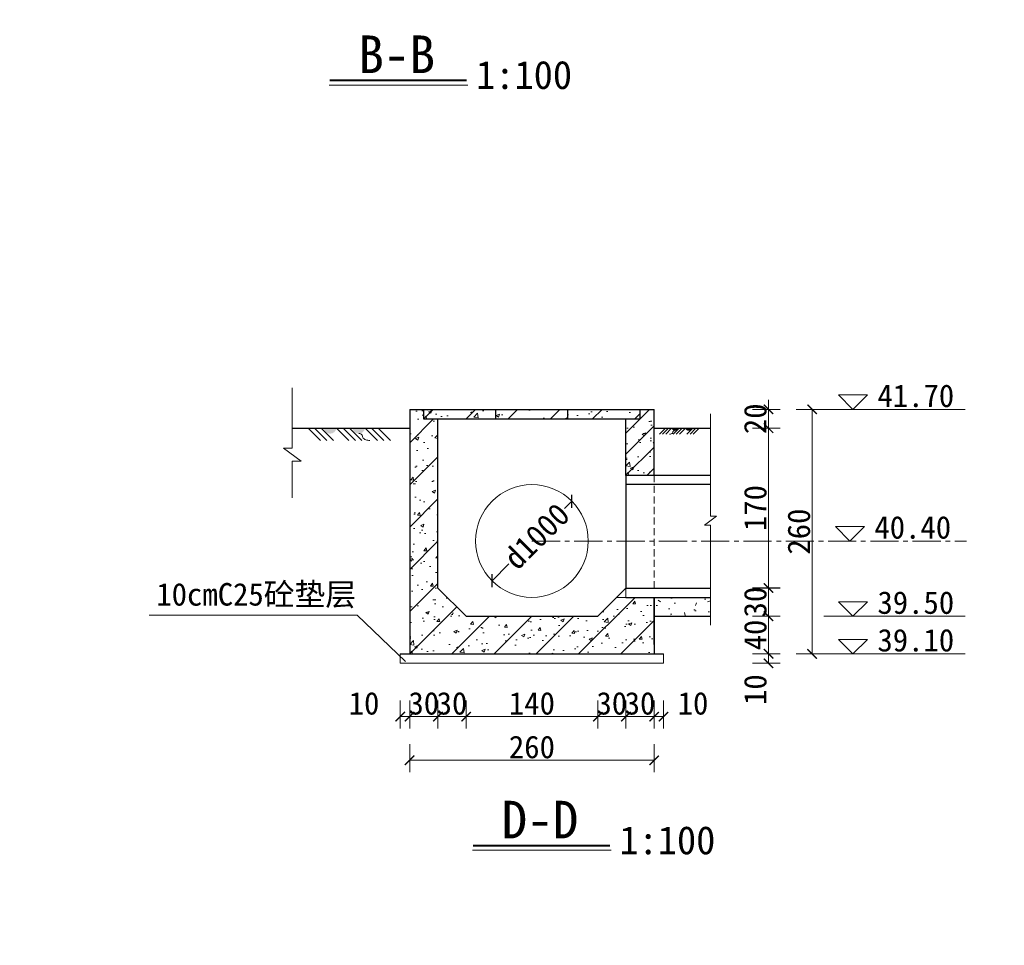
# Model space of a CAD drawing. Extents: x -13074 to 1448651, y 3648755 to 8081248.
# Tile 91 of 173: x 560355 to 560460, y 3858591 to 3858690. Entities that reach past the tile are written whole.
import ezdxf

# ---------------------------------------------------------------- set-up
doc = ezdxf.new("R2010")
doc.units = 0
doc.header["$PDMODE"] = 32
doc.header["$PDSIZE"] = 0.2
doc.linetypes.add('CENTER2', pattern=[1.125, 0.75, -0.125, 0.125, -0.125])
doc.linetypes.add('HIDDEN2', pattern=[0.1875, 0.125, -0.0625])
doc.layers.get('0').update_dxf_attribs({"linetype": 'CONTINUOUS'})
doc.layers.get('Defpoints').update_dxf_attribs({"linetype": 'CONTINUOUS'})
for name, color, linetype, lineweight in [('0.09标注线', 3, 'CONTINUOUS', 9), ('0.13填充', 8, 'CONTINUOUS', 9), ('0.15虚线', 1, 'HIDDEN2', 15), ('0.30粗线', 7, 'CONTINUOUS', 30), ('文字', 7, 'CONTINUOUS', 15), ('新建路', 7, 'CONTINUOUS', 40), ('细实线', 3, 'CONTINUOUS', 20)]:
    doc.layers.add(name, color=color, linetype=linetype, lineweight=lineweight)
doc.layers.add('PUB_DIM', color=3, linetype='CONTINUOUS')
doc.styles.add('-仿宋_GB2312', font='FangSong_GB2312.ttf')
doc.styles.add('TSSD_Dimension', font='tssdeng.shx', dxfattribs={"width": 0.7, "bigfont": '1hztxt.shx'})
doc.dimstyles.new('TSSD_100_100', dxfattribs={"dimtxt": 300, "dimasz": 100, "dimexe": 100, "dimexo": 250, "dimgap": 100, "dimtad": 1, "dimdec": 0, "dimzin": 0, "dimdsep": 46, "dimtxsty": 'TSSD_Dimension', "dimblk": 'ARCHTICK', "dimcen": 0, "dimdle": 100, "dimclrt": 7, "dimadec": 0, "dimazin": 0, "dimtfac": 1, "dimtdec": 0, "dimtix": 1, "dimtmove": 2, "dimatfit": 3, "dimfxl": 1, "dimtolj": 1, "dimtzin": 0, "dimarcsym": 0})
doc.dimstyles.new('zzzz STANDARD', dxfattribs={"dimtxt": 2.3, "dimasz": 1, "dimexe": 1.25, "dimexo": 1.5, "dimgap": 0.2, "dimtad": 1, "dimdec": 0, "dimlfac": 10, "dimzin": 0, "dimdsep": 46, "dimtxsty": '-仿宋_GB2312', "dimblk": 'ARCHTICK', "dimcen": 0.09, "dimadec": 0, "dimazin": 0, "dimtfac": 1, "dimtdec": 0, "dimtix": 1, "dimtmove": 2, "dimatfit": 3, "dimfxl": 1.7, "dimfxlon": 1, "dimtolj": 1, "dimtzin": 0, "dimlwd": 9, "dimlwe": 9, "dimarcsym": 0})

# ---------------------------------------------------------------- blocks, each defined once
blk = doc.blocks.new('_ARCHTICK')
at = {"color": 0, "linetype": 'ByBlock', "const_width": 0.15}
blk.add_lwpolyline([(-0.5, -0.5), (0.5, 0.5)], dxfattribs=at)
blk = doc.blocks.new('*D2225')
at = {"layer": 'Defpoints', "color": 0, "linetype": 'Continuous', "lineweight": 13}
for p in [(560395.5026608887, 3858622.093667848), (560396.5026608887, 3858622.093667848), (560396.5026608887, 3858615.412064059)]:
    blk.add_point(p, dxfattribs=at)
at = {"layer": '新建路', "color": 0, "linetype": 'Continuous', "lineweight": 9}
for p, q in [((560395.5026608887, 3858617.112064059), (560395.5026608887, 3858614.162064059)), ((560396.5026608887, 3858617.112064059), (560396.5026608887, 3858614.162064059)), ((560395.5026608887, 3858615.412064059), (560396.5026608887, 3858615.412064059))]:
    blk.add_line(p, q, dxfattribs=at)
at = {"layer": '新建路', "color": 0, "linetype": 'Continuous', "lineweight": 9, "rotation": 180}
blk.add_blockref('_ARCHTICK', (560395.5026608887, 3858615.412064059), dxfattribs=at)
at = {"layer": '新建路', "color": 0, "linetype": 'Continuous', "lineweight": 9}
blk.add_blockref('_ARCHTICK', (560396.5026608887, 3858615.412064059), dxfattribs=at)
at = {"layer": '新建路', "color": 0, "linetype": 'Continuous', "lineweight": 13, "insert": (560391.648159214, 3858616.812064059), "char_height": 2.4, "attachment_point": 5, "style": '-仿宋_GB2312'}
blk.add_mtext('\\A1;10', dxfattribs=at)
blk = doc.blocks.new('*D2226')
at = {"layer": 'Defpoints', "color": 0, "linetype": 'Continuous', "lineweight": 13}
for p in [(560399.5026608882, 3858629.093667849), (560396.5026608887, 3858622.093667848), (560399.5026608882, 3858615.412064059)]:
    blk.add_point(p, dxfattribs=at)
at = {"layer": '新建路', "color": 0, "linetype": 'Continuous', "lineweight": 9}
for p, q in [((560396.5026608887, 3858617.112064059), (560396.5026608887, 3858614.162064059)), ((560399.5026608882, 3858617.112064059), (560399.5026608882, 3858614.162064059)), ((560396.5026608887, 3858615.412064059), (560395.5026608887, 3858615.412064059)), ((560396.5026608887, 3858615.412064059), (560399.5026608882, 3858615.412064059)), ((560399.5026608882, 3858615.412064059), (560400.5026608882, 3858615.412064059))]:
    blk.add_line(p, q, dxfattribs=at)
blk.add_blockref('_ARCHTICK', (560396.5026608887, 3858615.412064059), dxfattribs=at)
at = {"layer": '新建路', "color": 0, "linetype": 'Continuous', "lineweight": 9, "rotation": 180}
blk.add_blockref('_ARCHTICK', (560399.5026608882, 3858615.412064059), dxfattribs=at)
at = {"layer": '新建路', "color": 0, "linetype": 'Continuous', "lineweight": 13, "insert": (560398.0026608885, 3858616.812064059), "char_height": 2.4, "attachment_point": 5, "style": '-仿宋_GB2312'}
blk.add_mtext('\\A1;30', dxfattribs=at)
blk = doc.blocks.new('*D2227')
at = {"layer": 'Defpoints', "color": 0, "linetype": 'Continuous', "lineweight": 13}
for p in [(560399.5026608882, 3858629.093667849), (560402.5026608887, 3858626.093667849), (560402.5026608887, 3858615.412064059)]:
    blk.add_point(p, dxfattribs=at)
at = {"layer": '新建路', "color": 0, "linetype": 'Continuous', "lineweight": 9}
for p, q in [((560399.5026608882, 3858617.112064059), (560399.5026608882, 3858614.162064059)), ((560402.5026608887, 3858617.112064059), (560402.5026608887, 3858614.162064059)), ((560399.5026608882, 3858615.412064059), (560398.5026608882, 3858615.412064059)), ((560399.5026608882, 3858615.412064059), (560402.5026608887, 3858615.412064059)), ((560402.5026608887, 3858615.412064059), (560403.5026608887, 3858615.412064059))]:
    blk.add_line(p, q, dxfattribs=at)
blk.add_blockref('_ARCHTICK', (560399.5026608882, 3858615.412064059), dxfattribs=at)
at = {"layer": '新建路', "color": 0, "linetype": 'Continuous', "lineweight": 9, "rotation": 180}
blk.add_blockref('_ARCHTICK', (560402.5026608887, 3858615.412064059), dxfattribs=at)
at = {"layer": '新建路', "color": 0, "linetype": 'Continuous', "lineweight": 13, "insert": (560401.0026608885, 3858616.812064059), "char_height": 2.4, "attachment_point": 5, "style": '-仿宋_GB2312'}
blk.add_mtext('\\A1;30', dxfattribs=at)
blk = doc.blocks.new('*D2229')
at = {"layer": 'Defpoints', "color": 0, "linetype": 'Continuous', "lineweight": 13}
for p in [(560419.5026608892, 3858629.093667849), (560416.5026608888, 3858626.093667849), (560419.5026608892, 3858615.412064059)]:
    blk.add_point(p, dxfattribs=at)
at = {"layer": '新建路', "color": 0, "linetype": 'Continuous', "lineweight": 9}
for p, q in [((560416.5026608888, 3858617.112064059), (560416.5026608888, 3858614.162064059)), ((560419.5026608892, 3858617.112064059), (560419.5026608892, 3858614.162064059)), ((560416.5026608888, 3858615.412064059), (560415.5026608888, 3858615.412064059)), ((560416.5026608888, 3858615.412064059), (560419.5026608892, 3858615.412064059)), ((560419.5026608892, 3858615.412064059), (560420.5026608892, 3858615.412064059))]:
    blk.add_line(p, q, dxfattribs=at)
blk.add_blockref('_ARCHTICK', (560416.5026608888, 3858615.412064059), dxfattribs=at)
at = {"layer": '新建路', "color": 0, "linetype": 'Continuous', "lineweight": 9, "rotation": 180}
blk.add_blockref('_ARCHTICK', (560419.5026608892, 3858615.412064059), dxfattribs=at)
at = {"layer": '新建路', "color": 0, "linetype": 'Continuous', "lineweight": 13, "insert": (560418.002660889, 3858616.812064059), "char_height": 2.4, "attachment_point": 5, "style": '-仿宋_GB2312'}
blk.add_mtext('\\A1;30', dxfattribs=at)
blk = doc.blocks.new('*D2230')
at = {"layer": 'Defpoints', "color": 0, "linetype": 'Continuous', "lineweight": 13}
for p in [(560419.5026608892, 3858629.093667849), (560422.5026608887, 3858622.093667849), (560422.5026608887, 3858615.412064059)]:
    blk.add_point(p, dxfattribs=at)
at = {"layer": '新建路', "color": 0, "linetype": 'Continuous', "lineweight": 9}
for p, q in [((560419.5026608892, 3858617.112064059), (560419.5026608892, 3858614.162064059)), ((560422.5026608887, 3858617.112064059), (560422.5026608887, 3858614.162064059)), ((560419.5026608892, 3858615.412064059), (560418.5026608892, 3858615.412064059)), ((560419.5026608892, 3858615.412064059), (560422.5026608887, 3858615.412064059)), ((560422.5026608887, 3858615.412064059), (560423.5026608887, 3858615.412064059))]:
    blk.add_line(p, q, dxfattribs=at)
blk.add_blockref('_ARCHTICK', (560419.5026608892, 3858615.412064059), dxfattribs=at)
at = {"layer": '新建路', "color": 0, "linetype": 'Continuous', "lineweight": 9, "rotation": 180}
blk.add_blockref('_ARCHTICK', (560422.5026608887, 3858615.412064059), dxfattribs=at)
at = {"layer": '新建路', "color": 0, "linetype": 'Continuous', "lineweight": 13, "insert": (560421.002660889, 3858616.812064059), "char_height": 2.4, "attachment_point": 5, "style": '-仿宋_GB2312'}
blk.add_mtext('\\A1;30', dxfattribs=at)
blk = doc.blocks.new('*D2231')
at = {"layer": 'Defpoints', "color": 0, "linetype": 'Continuous', "lineweight": 13}
for p in [(560422.5026608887, 3858622.093667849), (560423.5026608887, 3858622.093667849), (560423.5026608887, 3858615.412064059)]:
    blk.add_point(p, dxfattribs=at)
at = {"layer": '新建路', "color": 0, "linetype": 'Continuous', "lineweight": 9}
for p, q in [((560422.5026608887, 3858617.112064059), (560422.5026608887, 3858614.162064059)), ((560423.5026608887, 3858617.112064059), (560423.5026608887, 3858614.162064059)), ((560422.5026608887, 3858615.412064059), (560423.5026608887, 3858615.412064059))]:
    blk.add_line(p, q, dxfattribs=at)
at = {"layer": '新建路', "color": 0, "linetype": 'Continuous', "lineweight": 9, "rotation": 180}
blk.add_blockref('_ARCHTICK', (560422.5026608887, 3858615.412064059), dxfattribs=at)
at = {"layer": '新建路', "color": 0, "linetype": 'Continuous', "lineweight": 9}
blk.add_blockref('_ARCHTICK', (560423.5026608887, 3858615.412064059), dxfattribs=at)
at = {"layer": '新建路', "color": 0, "linetype": 'Continuous', "lineweight": 13, "insert": (560426.6408014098, 3858616.812064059), "char_height": 2.4, "attachment_point": 5, "style": '-仿宋_GB2312'}
blk.add_mtext('\\A1;10', dxfattribs=at)
blk = doc.blocks.new('*D2233')
at = {"layer": 'Defpoints', "color": 0, "linetype": 'Continuous', "lineweight": 13}
for p in [(560423.5026608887, 3858622.093667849), (560434.6716343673, 3858622.093667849), (560423.5026608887, 3858621.093667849)]:
    blk.add_point(p, dxfattribs=at)
at = {"layer": '新建路', "color": 0, "linetype": 'Continuous', "lineweight": 9}
for p, q in [((560432.9716343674, 3858622.093667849), (560435.9216343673, 3858622.093667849)), ((560434.6716343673, 3858621.093667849), (560434.6716343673, 3858622.093667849)), ((560432.9716343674, 3858621.093667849), (560435.9216343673, 3858621.093667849))]:
    blk.add_line(p, q, dxfattribs=at)
for p, rotation in [((560434.6716343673, 3858622.093667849), 90), ((560434.6716343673, 3858621.093667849), 270)]:
    blk.add_blockref('_ARCHTICK', p, dxfattribs=dict(at, rotation=rotation))
at = {"layer": '新建路', "color": 0, "linetype": 'Continuous', "lineweight": 13, "insert": (560433.2716343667, 3858618.283318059), "char_height": 2.4, "attachment_point": 5, "rotation": 90, "style": '-仿宋_GB2312'}
blk.add_mtext('\\A1;10', dxfattribs=at)
blk = doc.blocks.new('*D2235')
at = {"layer": 'Defpoints', "color": 0, "linetype": 'Continuous', "lineweight": 13}
for p in [(560419.5026608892, 3858629.093667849), (560434.6716343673, 3858629.093667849), (560416.5026608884, 3858626.093667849)]:
    blk.add_point(p, dxfattribs=at)
at = {"layer": '新建路', "color": 0, "linetype": 'Continuous', "lineweight": 9}
for p, q in [((560432.9716343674, 3858629.093667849), (560435.9216343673, 3858629.093667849)), ((560434.6716343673, 3858629.093667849), (560434.6716343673, 3858630.093667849)), ((560434.6716343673, 3858626.093667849), (560434.6716343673, 3858629.093667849)), ((560432.9716343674, 3858626.093667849), (560435.9216343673, 3858626.093667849)), ((560434.6716343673, 3858626.093667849), (560434.6716343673, 3858625.093667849))]:
    blk.add_line(p, q, dxfattribs=at)
for p, rotation in [((560434.6716343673, 3858629.093667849), 270), ((560434.6716343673, 3858626.093667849), 90)]:
    blk.add_blockref('_ARCHTICK', p, dxfattribs=dict(at, rotation=rotation))
at = {"layer": '新建路', "color": 0, "linetype": 'Continuous', "lineweight": 13, "insert": (560433.2716343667, 3858627.593667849), "char_height": 2.4, "attachment_point": 5, "rotation": 90, "style": '-仿宋_GB2312'}
blk.add_mtext('\\A1;30', dxfattribs=at)
blk = doc.blocks.new('*D2237')
at = {"layer": 'Defpoints', "color": 0, "linetype": 'Continuous', "lineweight": 13}
for p in [(560422.5026608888, 3858648.093667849), (560434.6716343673, 3858648.093667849), (560419.5026608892, 3858646.09366689)]:
    blk.add_point(p, dxfattribs=at)
at = {"layer": '新建路', "color": 0, "linetype": 'Continuous', "lineweight": 9}
for p, q in [((560434.6716343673, 3858648.093667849), (560434.6716343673, 3858649.093667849)), ((560432.9716343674, 3858648.093667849), (560435.9216343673, 3858648.093667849)), ((560434.6716343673, 3858646.09366689), (560434.6716343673, 3858648.093667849)), ((560432.9716343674, 3858646.09366689), (560435.9216343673, 3858646.09366689)), ((560434.6716343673, 3858646.09366689), (560434.6716343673, 3858645.09366689))]:
    blk.add_line(p, q, dxfattribs=at)
for p, rotation in [((560434.6716343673, 3858648.093667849), 270), ((560434.6716343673, 3858646.09366689), 90)]:
    blk.add_blockref('_ARCHTICK', p, dxfattribs=dict(at, rotation=rotation))
at = {"layer": '新建路', "color": 0, "linetype": 'Continuous', "lineweight": 13, "insert": (560433.2716343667, 3858647.093667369), "char_height": 2.4, "attachment_point": 5, "rotation": 90, "style": '-仿宋_GB2312'}
blk.add_mtext('\\A1;20', dxfattribs=at)
blk = doc.blocks.new('*D2238')
at = {"layer": 'Defpoints', "color": 0, "linetype": 'Continuous', "lineweight": 13}
for p in [(560422.5026608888, 3858648.093667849), (560422.5026608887, 3858622.093667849), (560439.3099932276, 3858622.093667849)]:
    blk.add_point(p, dxfattribs=at)
at = {"layer": '新建路', "color": 0, "linetype": 'Continuous', "lineweight": 9}
for p, q in [((560437.6099932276, 3858648.093667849), (560440.5599932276, 3858648.093667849)), ((560439.3099932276, 3858648.093667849), (560439.3099932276, 3858622.093667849)), ((560437.6099932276, 3858622.093667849), (560440.5599932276, 3858622.093667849))]:
    blk.add_line(p, q, dxfattribs=at)
for p, rotation in [((560439.3099932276, 3858648.093667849), 90), ((560439.3099932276, 3858622.093667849), 270)]:
    blk.add_blockref('_ARCHTICK', p, dxfattribs=dict(at, rotation=rotation))
at = {"layer": '新建路', "color": 0, "linetype": 'Continuous', "lineweight": 13, "insert": (560437.909993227, 3858635.093667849), "char_height": 2.4, "attachment_point": 5, "rotation": 90, "style": '-仿宋_GB2312'}
blk.add_mtext('\\A1;260', dxfattribs=at)
blk = doc.blocks.new('*D2251')
at = {"layer": 'Defpoints', "color": 0, "linetype": 'Continuous', "lineweight": 13}
for p in [(560413.7448130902, 3858638.326137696), (560405.2605086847, 3858629.861198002)]:
    blk.add_point(p, dxfattribs=at)
at = {"layer": '新建路', "color": 0, "linetype": 'Continuous', "lineweight": 9}
for p, q in [((560413.7448130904, 3858638.326137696), (560412.9631696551, 3858637.546278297)), ((560405.2605086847, 3858629.861198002), (560407.0595479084, 3858631.656131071))]:
    blk.add_line(p, q, dxfattribs=at)
for p, rotation in [((560413.7448130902, 3858638.326137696), 44.93453892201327), ((560405.2605086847, 3858629.861198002), 224.9345389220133)]:
    blk.add_blockref('_ARCHTICK', p, dxfattribs=dict(at, rotation=rotation))
at = {"layer": '新建路', "color": 0, "linetype": 'Continuous', "lineweight": 13, "insert": (560410.0113587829, 3858634.601204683), "char_height": 2.4, "attachment_point": 5, "rotation": 44.93453892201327, "style": '-仿宋_GB2312'}
blk.add_mtext('\\A1;d1000', dxfattribs=at)
blk = doc.blocks.new('*D1656')
at = {"layer": 'Defpoints', "color": 0, "lineweight": 13}
for p in [(795705.9595204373, 267580.8669676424), (795535.205362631, 266220.4204991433), (795732.5029125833, 266163.840829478), (795133.8403867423, 265864.5095665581), (795133.8403867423, 265864.509566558)]:
    blk.add_point(p, dxfattribs=at)
at = {"layer": 'PUB_DIM', "color": 0, "lineweight": -2}
blk.add_arc((795133.8403867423, 265864.5095665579), 536.4386598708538, 26.5650511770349, 71.56505117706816, dxfattribs=at)
at = {"layer": 'PUB_DIM', "color": 0, "lineweight": -2, "xscale": 100, "yscale": 100, "zscale": 100}
for p, rotation in [((795303.4771857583, 266373.419963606), 161.5650511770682), ((795613.6457104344, 266104.4122284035), 296.5650511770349)]:
    blk.add_blockref('_ARCHTICK', p, dxfattribs=dict(at, rotation=rotation))
blk = doc.blocks.new('123')
at = {"layer": 'PUB_DIM', "color": 7}
dim = blk.add_angular_dim_2l(base=(795535.205362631, 266220.4204991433), line1=((795732.5029125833, 266163.840829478), (795133.8403867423, 265864.5095665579)), line2=((795133.8403867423, 265864.5095665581), (795705.9595204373, 267580.8669676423)), text=' ', dimstyle='TSSD_100_100', dxfattribs=at)
dim.commit()
dim.dimension.update_dxf_attribs({"geometry": '*D1656', "text_midpoint": (426562.1341325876, 722353.3214337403)})

msp = doc.modelspace()

# ---------------------------------------------------------------- hatches: boundary and pattern name
at = {"layer": '0.09标注线', "linetype": 'Continuous', "lineweight": 13}
h = msp.add_hatch(dxfattribs=at)
h.set_pattern_fill('混凝土2', color=256, scale=0.5, style=0)
h.set_pattern_definition([(50, (560396.5026608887, 3858622.093667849), (3.586300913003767, -0.3137606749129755), [0.375, -4.125]), (355, (560396.5026608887, 3858622.093667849), (-0.693756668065, 3.760960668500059), [0.3, -3.3]), (100.4514, (560396.8015192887, 3858622.067521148), (2.892546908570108, 3.447197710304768), [0.31870095, -3.50571056]), (46.18420000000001, (560396.5026608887, 3858623.093667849), (5.336205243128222, -0.8275950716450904), [0.5625, -6.1875]), (96.6356, (560396.9473446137, 3858623.024701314), (4.673313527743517, 4.870589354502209), [0.47805144, -5.258565]), (351.1842, (560396.5026608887, 3858623.093667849), (4.673309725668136, 4.870593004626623), [0.45, -4.95]), (21, (560397.0026608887, 3858622.843667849), (2.984535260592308, -2.013094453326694), [0.375, -4.125]), (326.0000000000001, (560397.0026608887, 3858622.843667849), (1.216576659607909, 3.625750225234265), [0.3, -3.3]), (71.4514, (560397.2513720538, 3858622.675909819), (4.20111314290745, 1.612652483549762), [0.31870095, -3.50571056]), (37.50000000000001, (560396.5026608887, 3858622.093667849), (0.06079927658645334, 1.664469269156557), [0, -3.26, 0, -3.35, 0, -3.3125]), (7.499999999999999, (560396.5026608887, 3858622.093667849), (1.315347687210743, 1.972058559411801), [0, -1.91, 0, -3.185, 0, -1.2625]), (327.5, (560395.3876608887, 3858622.093667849), (2.669112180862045, -0.112774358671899), [0, -1.25, 0, -3.9, 0, -5.175]), (317.5, (560394.8876608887, 3858622.093667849), (2.915930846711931, 0.5005249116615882), [0, -1.625, 0, -2.59, 0, -3.675])])
h.paths.add_polyline_path([(560422.502660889, 3858628.101201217), (560419.5026608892, 3858628.101201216), (560418.5101942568, 3858628.101201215), (560416.5026608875, 3858626.093667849), (560402.5026608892, 3858626.093667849), (560399.5026608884, 3858629.093667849), (560399.502660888, 3858647.093667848), (560398.0026608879, 3858647.093667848), (560398.0026608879, 3858648.093667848), (560396.5026608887, 3858648.093667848), (560396.5026608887, 3858622.093667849), (560422.5026608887, 3858622.093667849)])
h = msp.add_hatch(dxfattribs=at)
h.set_pattern_fill('ANSI31', color=256, style=0)
h.set_pattern_definition([(45, (560396.5026608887, 3858622.093667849), (-2.245064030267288, 2.245064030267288), [])])
h.paths.add_polyline_path([(560416.502660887, 3858626.093667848), (560402.502660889, 3858626.093667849), (560399.5026608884, 3858629.093667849), (560399.502660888, 3858647.093667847), (560398.0026608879, 3858647.093667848), (560398.0026608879, 3858648.093667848), (560396.5026608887, 3858648.093667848), (560396.5026608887, 3858622.093667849), (560422.5026608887, 3858622.093667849), (560422.5026608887, 3858628.101201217), (560419.5026608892, 3858628.101201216), (560418.5101942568, 3858628.101201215)])
h = msp.add_hatch(dxfattribs=at)
h.set_pattern_fill('混凝土2', color=256, scale=0.5, style=0)
h.set_pattern_definition([(50, (560398.0026608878, 3858647.093667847), (3.586300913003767, -0.3137606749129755), [0.375, -4.125]), (355, (560398.0026608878, 3858647.093667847), (-0.693756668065, 3.760960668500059), [0.3, -3.3]), (100.4514, (560398.3015192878, 3858647.067521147), (2.892546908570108, 3.447197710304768), [0.31870095, -3.50571056]), (46.18420000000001, (560398.0026608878, 3858648.093667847), (5.336205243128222, -0.8275950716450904), [0.5625, -6.1875]), (96.6356, (560398.4473446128, 3858648.024701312), (4.673313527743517, 4.870589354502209), [0.47805144, -5.258565]), (351.1842, (560398.0026608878, 3858648.093667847), (4.673309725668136, 4.870593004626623), [0.45, -4.95]), (21, (560398.5026608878, 3858647.843667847), (2.984535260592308, -2.013094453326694), [0.375, -4.125]), (326.0000000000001, (560398.5026608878, 3858647.843667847), (1.216576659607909, 3.625750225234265), [0.3, -3.3]), (71.4514, (560398.7513720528, 3858647.675909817), (4.20111314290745, 1.612652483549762), [0.31870095, -3.50571056]), (37.50000000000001, (560398.0026608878, 3858647.093667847), (0.06079927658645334, 1.664469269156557), [0, -3.26, 0, -3.35, 0, -3.3125]), (7.499999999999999, (560398.0026608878, 3858647.093667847), (1.315347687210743, 1.972058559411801), [0, -1.91, 0, -3.185, 0, -1.2625]), (327.5, (560396.8876608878, 3858647.093667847), (2.669112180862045, -0.112774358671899), [0, -1.25, 0, -3.9, 0, -5.175]), (317.5, (560396.3876608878, 3858647.093667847), (2.915930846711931, 0.5005249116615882), [0, -1.625, 0, -2.59, 0, -3.675])])
h.paths.add_polyline_path([(560421.0026608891, 3858648.093667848), (560413.3359942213, 3858648.093667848), (560413.3359942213, 3858647.093667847), (560421.0026608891, 3858647.093667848)])
h.paths.add_polyline_path([(560413.3359942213, 3858648.093667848), (560405.6693275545, 3858648.093667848), (560405.6693275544, 3858647.093667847), (560413.3359942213, 3858647.093667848)])
h.paths.add_polyline_path([(560405.6693275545, 3858648.093667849), (560398.0026608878, 3858648.093667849), (560398.0026608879, 3858647.093667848), (560405.6693275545, 3858647.093667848)])
h = msp.add_hatch(dxfattribs=at)
h.set_pattern_fill('ANSI31', color=256, style=0)
h.set_pattern_definition([(45, (560398.0026608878, 3858647.093667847), (-2.245064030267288, 2.245064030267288), [])])
h.paths.add_polyline_path([(560421.0026608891, 3858647.093667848), (560421.0026608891, 3858648.093667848), (560413.3359942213, 3858648.093667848), (560413.3359942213, 3858647.093667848)])
h.paths.add_polyline_path([(560413.3359942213, 3858647.093667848), (560413.3359942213, 3858648.093667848), (560405.6693275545, 3858648.093667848), (560405.6693275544, 3858647.093667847)])
h.paths.add_polyline_path([(560405.6693275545, 3858647.093667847), (560405.6693275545, 3858648.093667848), (560398.0026608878, 3858648.093667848), (560398.0026608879, 3858647.093667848)])
h = msp.add_hatch(dxfattribs=at)
h.set_pattern_fill('ANSI31', color=256, scale=0.5, style=0)
h.set_pattern_definition([(45, (560419.5026608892, 3858641.086134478), (-1.122532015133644, 1.122532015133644), [])])
h.paths.add_polyline_path([(560422.5026608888, 3858648.093667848), (560421.0026608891, 3858648.093667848), (560421.002660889, 3858647.093667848), (560419.5026608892, 3858647.093667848), (560419.5026608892, 3858641.086134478), (560422.5026608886, 3858641.086134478)])
h = msp.add_hatch(dxfattribs=at)
h.set_pattern_fill('混凝土2', color=256, scale=0.5, style=0)
h.set_pattern_definition([(50, (560419.5026608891, 3858641.086134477), (3.586300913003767, -0.3137606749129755), [0.375, -4.125]), (355, (560419.5026608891, 3858641.086134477), (-0.693756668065, 3.760960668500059), [0.3, -3.3]), (100.4514, (560419.801519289, 3858641.059987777), (2.892546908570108, 3.447197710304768), [0.31870095, -3.50571056]), (46.18420000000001, (560419.5026608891, 3858642.086134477), (5.336205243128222, -0.8275950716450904), [0.5625, -6.1875]), (96.6356, (560419.9473446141, 3858642.017167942), (4.673313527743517, 4.870589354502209), [0.47805144, -5.258565]), (351.1842, (560419.5026608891, 3858642.086134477), (4.673309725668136, 4.870593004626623), [0.45, -4.95]), (21, (560420.0026608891, 3858641.836134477), (2.984535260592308, -2.013094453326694), [0.375, -4.125]), (326.0000000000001, (560420.0026608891, 3858641.836134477), (1.216576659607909, 3.625750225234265), [0.3, -3.3]), (71.4514, (560420.2513720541, 3858641.668376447), (4.20111314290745, 1.612652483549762), [0.31870095, -3.50571056]), (37.50000000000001, (560419.5026608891, 3858641.086134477), (0.06079927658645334, 1.664469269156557), [0, -3.26, 0, -3.35, 0, -3.3125]), (7.499999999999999, (560419.5026608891, 3858641.086134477), (1.315347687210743, 1.972058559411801), [0, -1.91, 0, -3.185, 0, -1.2625]), (327.5, (560418.3876608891, 3858641.086134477), (2.669112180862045, -0.112774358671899), [0, -1.25, 0, -3.9, 0, -5.175]), (317.5, (560417.8876608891, 3858641.086134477), (2.915930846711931, 0.5005249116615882), [0, -1.625, 0, -2.59, 0, -3.675])])
h.paths.add_polyline_path([(560422.5026608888, 3858648.093667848), (560421.0026608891, 3858648.093667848), (560421.0026608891, 3858647.093667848), (560419.5026608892, 3858647.093667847), (560419.5026608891, 3858641.086134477), (560422.5026608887, 3858641.086134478)])
h = msp.add_hatch(dxfattribs=at)
h.set_pattern_fill('AR-CONC', color=256, scale=0.02, style=0)
h.set_pattern_definition([(49.99999999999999, (-3438.726919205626, -17643.1192261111), (3.64369337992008, -0.3187817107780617), [0.381, -4.191000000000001]), (355, (-3438.726919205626, -17643.1192261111), (-0.7048565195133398, 3.8211328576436), [0.3048, -3.3528]), (100.451, (-3438.423279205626, -17643.1457911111), (2.938850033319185, 3.502333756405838), [0.3238, -3.5618]), (46.18420000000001, (-3438.726919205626, -17642.1032261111), (5.421580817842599, -0.8408465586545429), [0.5715, -6.2865]), (96.6356, (-3438.275121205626, -17642.1732961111), (4.748084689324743, 4.948511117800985), [0.4857, -5.3427]), (351.1840000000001, (-3438.726919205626, -17642.1032261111), (4.748092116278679, 4.948502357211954), [0.4572, -5.0292]), (21, (-3438.218919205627, -17642.3572261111), (3.032297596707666, -2.04531037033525), [0.381, -4.191000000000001]), (326.0000000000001, (-3438.218919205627, -17642.3572261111), (1.236040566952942, 3.683759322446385), [0.3048, -3.3528]), (71.4514, (-3437.966229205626, -17642.5276681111), (4.268329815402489, 1.638457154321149), [0.3238, -3.5618]), (37.50000000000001, (-3438.726919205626, -17643.1192261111), (0.06177206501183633, 1.691100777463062), [0, -3.31216, 0, -3.4036, 0, -3.3655]), (7.499999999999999, (-3438.726919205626, -17643.1192261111), (1.336393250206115, 2.00361149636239), [0, -1.94056, 0, -3.23596, 0, -1.2827]), (327.5, (-3439.859759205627, -17643.1192261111), (2.711811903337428, -0.1145748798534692), [0, -1.27, 0, -3.9624, 0, -5.2578]), (317.5, (-3440.367759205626, -17643.1192261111), (2.962583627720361, 0.5085298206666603), [0, -1.651, 0, -2.63144, 0, -3.7338])])
h.paths.add_polyline_path([(560422.5026608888, 3858628.101201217), (560422.5026608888, 3858626.101201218), (560428.5026608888, 3858626.101201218), (560428.5026608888, 3858628.101201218)])
at = {"layer": '0.13填充'}
h = msp.add_hatch(color=256, dxfattribs=at)
edge = h.paths.add_edge_path()
edge.add_ellipse((560388.0432085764, 3858646.228794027), major_axis=(0, -0.7160687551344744), ratio=0.9642642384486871, start_angle=-79.12270448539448, end_angle=79.12270448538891, ccw=False)
edge.add_line((560387.3651345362, 3858646.093667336), (560388.7212826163, 3858646.093667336))
h = msp.add_hatch(color=256, dxfattribs=at)
edge = h.paths.add_edge_path()
edge.add_ellipse((560391.0803613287, 3858646.228794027), major_axis=(0, -0.7160687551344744), ratio=0.9642642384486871, start_angle=-79.12270448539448, end_angle=79.12270448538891, ccw=False)
edge.add_line((560390.4022872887, 3858646.093667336), (560391.7584353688, 3858646.093667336))
h = msp.add_hatch(color=256, dxfattribs=at)
edge = h.paths.add_edge_path()
edge.add_ellipse((560424.6949607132, 3858646.158527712), major_axis=(0, -0.3437130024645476), ratio=0.9642642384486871, start_angle=280.8772955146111, end_angle=439.1227044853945)
edge.add_line((560425.0204362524, 3858646.0936669), (560424.369485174, 3858646.0936669))
h = msp.add_hatch(color=256, dxfattribs=at)
edge = h.paths.add_edge_path()
edge.add_ellipse((560426.1527940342, 3858646.158527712), major_axis=(0, -0.3437130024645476), ratio=0.9642642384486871, start_angle=280.8772955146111, end_angle=439.1227044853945)
edge.add_line((560426.4782695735, 3858646.0936669), (560425.8273184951, 3858646.0936669))

# ---------------------------------------------------------------- linework, layer by layer
at = {"layer": '0.09标注线', "linetype": 'Continuous', "lineweight": 13}
for p, q in [((560384.0169888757, 3858643.95379799), (560384.0169888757, 3858650.381337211)), ((560428.5026608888, 3858636.741080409), (560428.5026608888, 3858647.606282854)), ((560384.0169888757, 3858638.677560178), (560384.0169888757, 3858642.588508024)), ((560428.5026608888, 3858625.153765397), (560428.5026608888, 3858635.785377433)), ((560419.5026608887, 3858629.093667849), (560419.5026608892, 3858628.101201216)), ((560419.5026608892, 3858628.101201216), (560418.5101942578, 3858628.101201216)), ((560396.0599935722, 3858621.268354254), (560390.9101350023, 3858626.213879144)), ((560395.5026608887, 3858622.093667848), (560395.5026608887, 3858621.093667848)), ((560423.5026608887, 3858621.093667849), (560423.5026608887, 3858622.093667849)), ((560395.5026608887, 3858621.093667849), (560423.5026608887, 3858621.093667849))]:
    msp.add_line(p, q, dxfattribs=at)
at = {"layer": '0.09标注线'}
for p, q in [((560442.1168929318, 3858649.632370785), (560443.6555958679, 3858648.09366785)), ((560442.1168929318, 3858649.632370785), (560445.194298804, 3858649.632370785)), ((560443.6555958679, 3858648.09366785), (560445.194298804, 3858649.632370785)), ((560441.7929886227, 3858635.632370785), (560443.3316915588, 3858634.093667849)), ((560441.7929886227, 3858635.632370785), (560444.870394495, 3858635.632370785)), ((560443.3316915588, 3858634.093667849), (560444.870394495, 3858635.632370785)), ((560442.1168929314, 3858627.632370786), (560443.6555958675, 3858626.09366785)), ((560442.1168929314, 3858627.632370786), (560445.1942988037, 3858627.632370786)), ((560443.6555958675, 3858626.09366785), (560445.1942988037, 3858627.632370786)), ((560442.1168929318, 3858623.632370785), (560443.6555958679, 3858622.093667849)), ((560442.1168929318, 3858623.632370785), (560445.194298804, 3858623.632370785)), ((560443.6555958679, 3858622.093667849), (560445.194298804, 3858623.632370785))]:
    msp.add_line(p, q, dxfattribs=at)
at = {"layer": '0.09标注线', "ltscale": 0.005}
for p, q in [((560383.0847498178, 3858643.95379799), (560384.9492279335, 3858642.588508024)), ((560384.0169888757, 3858643.95379799), (560383.0847498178, 3858643.95379799)), ((560384.9492279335, 3858642.588508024), (560384.0169888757, 3858642.588508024)), ((560429.1552282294, 3858636.741080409), (560427.8500935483, 3858635.785377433)), ((560428.5026608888, 3858636.741080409), (560429.1552282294, 3858636.741080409)), ((560427.8500935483, 3858635.785377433), (560428.5026608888, 3858635.785377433))]:
    msp.add_line(p, q, dxfattribs=at)
at = {"layer": '0.09标注线', "color": 3, "lineweight": 9}
msp.add_line((560390.9101350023, 3858626.213879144), (560368.8006385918, 3858626.213879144), dxfattribs=at)
at = {"layer": '0.09标注线', "linetype": 'Continuous', "lineweight": 13}
msp.add_circle((560409.5026608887, 3858634.093667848), 5.992466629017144, dxfattribs=at)
at = {"layer": '0.13填充', "ltscale": 0.005}
for p, q in [((560387.943652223, 3858682.598867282), (560402.6743639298, 3858682.598867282)), ((560403.1866598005, 3858601.191114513), (560417.9173715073, 3858601.191114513))]:
    msp.add_line(p, q, dxfattribs=at)
at = {"layer": '0.13填充', "lineweight": 40, "ltscale": 0.005}
for p, q in [((560387.9995264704, 3858683.128793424), (560402.5400146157, 3858683.128793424)), ((560403.2425340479, 3858601.721040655), (560417.7830221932, 3858601.721040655))]:
    msp.add_line(p, q, dxfattribs=at)
at = {"layer": '0.15虚线', "ltscale": 6}
msp.add_line((560422.5026608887, 3858641.086134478), (560422.5026608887, 3858629.101201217), dxfattribs=at)
at = {"layer": '0.30粗线'}
for p, q in [((560396.5026608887, 3858648.093667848), (560422.5026608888, 3858648.093667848)), ((560396.5026608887, 3858648.093667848), (560396.5026608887, 3858622.093667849)), ((560398.0026608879, 3858647.093667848), (560398.0026608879, 3858648.093667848)), ((560405.6693275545, 3858647.093667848), (560405.6693275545, 3858648.093667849)), ((560413.3359942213, 3858647.093667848), (560413.3359942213, 3858648.093667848)), ((560421.0026608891, 3858647.093667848), (560421.0026608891, 3858648.093667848)), ((560422.5026608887, 3858641.086134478), (560422.5026608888, 3858648.093667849)), ((560398.0026608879, 3858647.093667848), (560421.0026608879, 3858647.093667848)), ((560399.5026608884, 3858629.093667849), (560399.502660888, 3858647.093667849)), ((560419.5026608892, 3858641.086134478), (560419.5026608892, 3858647.093667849)), ((560384.0169888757, 3858646.093666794), (560396.5026608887, 3858646.093666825)), ((560422.5026608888, 3858646.093666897), (560428.5026608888, 3858646.093666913)), ((560419.5026608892, 3858641.086134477), (560428.5026608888, 3858641.086134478)), ((560419.5026608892, 3858641.086134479), (560419.5026608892, 3858629.101201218)), ((560428.5026608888, 3858640.093667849), (560419.5026608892, 3858640.093667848)), ((560399.502660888, 3858629.093667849), (560402.5026608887, 3858626.093667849)), ((560419.5026608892, 3858629.093667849), (560418.5101942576, 3858628.101201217)), ((560419.5026608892, 3858629.093667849), (560428.5026608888, 3858629.093667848)), ((560416.5026608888, 3858626.093667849), (560418.5101942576, 3858628.101201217)), ((560419.5026608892, 3858628.101201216), (560428.502660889, 3858628.101201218)), ((560422.5026608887, 3858628.101201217), (560422.5026608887, 3858622.093667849)), ((560422.5026608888, 3858623.093667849), (560422.502660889, 3858628.101201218)), ((560402.5026608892, 3858626.093667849), (560416.5026608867, 3858626.093667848)), ((560422.5026608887, 3858626.101201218), (560428.502660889, 3858626.101201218)), ((560395.5026608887, 3858622.093667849), (560423.5026608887, 3858622.093667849))]:
    msp.add_line(p, q, dxfattribs=at)
at = {"layer": '新建路', "color": 3, "linetype": 'Continuous', "lineweight": 13}
for p, q in [((560455.5851863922, 3858648.093667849), (560440.5599932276, 3858648.093667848)), ((560455.5851863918, 3858626.093667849), (560440.5599932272, 3858626.093667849)), ((560455.5851863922, 3858622.093667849), (560440.5599932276, 3858622.093667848))]:
    msp.add_line(p, q, dxfattribs=at)
at = {"layer": '细实线', "ltscale": 5}
for p, q in [((560385.6900940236, 3858646.093667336), (560386.9996855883, 3858644.78407577)), ((560386.3830586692, 3858646.093667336), (560387.6926502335, 3858644.784075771)), ((560387.0760233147, 3858646.093667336), (560388.3856148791, 3858644.784075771)), ((560388.7272467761, 3858646.093667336), (560390.0368383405, 3858644.784075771)), ((560389.4202114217, 3858646.093667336), (560390.729802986, 3858644.784075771)), ((560390.1131760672, 3858646.093667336), (560391.4227676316, 3858644.784075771)), ((560391.7643995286, 3858646.093667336), (560393.0739910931, 3858644.784075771)), ((560392.4573641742, 3858646.093667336), (560393.7669557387, 3858644.784075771)), ((560393.1503288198, 3858646.093667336), (560394.4599203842, 3858644.784075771)), ((560423.7013763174, 3858646.0936669), (560423.0727723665, 3858645.465062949)), ((560424.0339993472, 3858646.0936669), (560423.4053953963, 3858645.465062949)), ((560424.3666223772, 3858646.0936669), (560423.7380184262, 3858645.465062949)), ((560425.1592096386, 3858646.0936669), (560424.5306056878, 3858645.465062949)), ((560425.4918326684, 3858646.0936669), (560424.8632287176, 3858645.465062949)), ((560425.8244556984, 3858646.0936669), (560425.1958517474, 3858645.465062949)), ((560426.6170429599, 3858646.0936669), (560425.988439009, 3858645.465062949)), ((560426.9496659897, 3858646.0936669), (560426.3210620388, 3858645.465062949)), ((560427.2822890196, 3858646.0936669), (560426.6536850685, 3858645.465062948))]:
    msp.add_line(p, q, dxfattribs=at)
at = {"layer": '细实线', "color": 1, "linetype": 'CENTER2', "lineweight": 13, "ltscale": 4}
msp.add_line((560409.5026608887, 3858634.093667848), (560455.7419982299, 3858634.093667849), dxfattribs=at)
at = {"layer": '细实线', "lineweight": 20, "ltscale": 5}
for points, start_tangent, end_tangent in [([(560424.6805815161, 3858645.816441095), (560424.5395604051, 3858645.761987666), (560424.5033023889, 3858645.70171253), (560424.4852370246, 3858645.620330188), (560424.4228733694, 3858645.544870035), (560424.3295165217, 3858645.497641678), (560424.1322452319, 3858645.465062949)], (-0.9990642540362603, 0.04325062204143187), (-0.99950576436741, -0.03143607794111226)), ([(560391.1103179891, 3858645.516113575), (560391.4041119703, 3858645.40266893), (560391.4796495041, 3858645.27709573), (560391.5172856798, 3858645.107549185), (560391.6472099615, 3858644.950340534), (560391.8417033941, 3858644.851948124), (560392.2526852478, 3858644.784075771)], (0.9990642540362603, 0.04325062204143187), (0.9995057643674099, -0.03143607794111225))]:
    msp.add_spline(points, degree=3, dxfattribs=dict(at, start_tangent=start_tangent, end_tangent=end_tangent))

# ---------------------------------------------------------------- block references
at = {"linetype": 'Continuous', "lineweight": 13, "xscale": 0.01000000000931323, "yscale": 0.009999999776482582, "zscale": 0.01}
msp.add_blockref('123', (552983.1238135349, 3855442.078453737), dxfattribs=at)

# ---------------------------------------------------------------- texts
at = {"layer": '0.09标注线', "attachment_point": 1, "style": '-仿宋_GB2312'}
for s, insert, char_height, width in [('41.70', (560446.2571334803, 3858650.744713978), 2.4, 12.60969114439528), ('40.40', (560445.9332291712, 3858636.744713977), 2.4, 12.60969114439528), ('10cmC25砼垫层', (560369.5512174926, 3858629.621640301), 2.399859, 26.28744875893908), ('39.50', (560446.2571334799, 3858628.744713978), 2.4, 12.60969114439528), ('39.10', (560446.2571334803, 3858624.744713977), 2.4, 12.60969114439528)]:
    msp.add_mtext(s, dxfattribs=dict(at, insert=insert, char_height=char_height, width=width))
at = {"layer": '文字', "color": 7, "attachment_point": 1, "style": '-仿宋_GB2312'}
for s, insert, char_height, width in [('B-B', (560391.0378542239, 3858687.865475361), 4, 38.01371816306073), ('1:100', (560403.5699090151, 3858685.176729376), 3, 10.28954739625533), ('D-D', (560406.2808618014, 3858606.457722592), 4, 38.01371816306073), ('1:100', (560418.8129165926, 3858603.768976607), 3, 10.28954739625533)]:
    msp.add_mtext(s, dxfattribs=dict(at, insert=insert, char_height=char_height, width=width))

# ---------------------------------------------------------------- dimensions: what is measured, and where the dimension line sits
at = {"layer": '新建路', "color": 3, "linetype": 'Continuous', "lineweight": 13}
for base, p1, p2, picture, middle in [((560434.6716343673, 3858648.093667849), (560419.5026608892, 3858646.09366689), (560422.5026608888, 3858648.093667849), '*D2237', (560433.2716343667, 3858647.093667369)), ((560439.3099932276, 3858622.093667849), (560422.5026608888, 3858648.093667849), (560422.5026608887, 3858622.093667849), '*D2238', (560437.909993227, 3858635.093667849)), ((560434.6716343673, 3858629.093667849), (560416.5026608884, 3858626.093667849), (560419.5026608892, 3858629.093667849), '*D2235', (560433.2716343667, 3858627.593667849))]:
    dim = msp.add_linear_dim(base=base, p1=p1, p2=p2, angle=90, dimstyle='zzzz STANDARD', override={"dimtxt": 2.4, "dimexo": 2}, dxfattribs=at)
    dim.commit()
    dim.dimension.update_dxf_attribs({"geometry": picture, "text_midpoint": middle})
for base, p1, p2 in [((560434.6716343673, 3858646.09366689), (560419.5026608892, 3858629.101201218), (560419.5026608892, 3858646.09366689)), ((560434.6716343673, 3858626.093667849), (560423.5026608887, 3858622.093667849), (560416.5026608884, 3858626.093667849))]:
    msp.add_linear_dim(base=base, p1=p1, p2=p2, angle=90, dimstyle='zzzz STANDARD', override={"dimtxt": 2.4, "dimexo": 2}, dxfattribs=at).render()
dim = msp.add_diameter_dim_2p(p1=(560405.2605086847, 3858629.861198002), p2=(560413.7448130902, 3858638.326137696), text='d1000', dimstyle='zzzz STANDARD', override={"dimtxt": 2.4, "dimexo": 2}, dxfattribs=at)
dim.commit()
dim.dimension.update_dxf_attribs({"geometry": '*D2251', "text_midpoint": (560410.0113587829, 3858634.601204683), "dimtype": 163})
for base, p1, p2, picture, middle in [((560399.5026608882, 3858615.412064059), (560396.5026608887, 3858622.093667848), (560399.5026608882, 3858629.093667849), '*D2226', (560398.0026608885, 3858616.812064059)), ((560402.5026608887, 3858615.412064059), (560399.5026608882, 3858629.093667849), (560402.5026608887, 3858626.093667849), '*D2227', (560401.0026608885, 3858616.812064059)), ((560419.5026608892, 3858615.412064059), (560416.5026608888, 3858626.093667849), (560419.5026608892, 3858629.093667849), '*D2229', (560418.002660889, 3858616.812064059)), ((560422.5026608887, 3858615.412064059), (560419.5026608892, 3858629.093667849), (560422.5026608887, 3858622.093667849), '*D2230', (560421.002660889, 3858616.812064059))]:
    dim = msp.add_linear_dim(base=base, p1=p1, p2=p2, dimstyle='zzzz STANDARD', override={"dimtxt": 2.4, "dimexo": 2}, dxfattribs=at)
    dim.commit()
    dim.dimension.update_dxf_attribs({"geometry": picture, "text_midpoint": middle})
for base, p1, p2 in [((560416.5026608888, 3858615.412064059), (560402.5026608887, 3858626.093667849), (560416.5026608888, 3858626.093667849)), ((560422.5026608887, 3858610.766881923), (560396.5026608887, 3858622.093667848), (560422.5026608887, 3858622.093667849))]:
    msp.add_linear_dim(base=base, p1=p1, p2=p2, dimstyle='zzzz STANDARD', override={"dimtxt": 2.4, "dimexo": 2}, dxfattribs=at).render()
for base, p1, p2, picture, middle in [((560396.5026608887, 3858615.412064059), (560395.5026608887, 3858622.093667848), (560396.5026608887, 3858622.093667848), '*D2225', (560391.648159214, 3858616.812064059)), ((560423.5026608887, 3858615.412064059), (560422.5026608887, 3858622.093667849), (560423.5026608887, 3858622.093667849), '*D2231', (560426.6408014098, 3858616.812064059))]:
    dim = msp.add_linear_dim(base=base, p1=p1, p2=p2, dimstyle='zzzz STANDARD', override={"dimtxt": 2.4, "dimexo": 2}, dxfattribs=at)
    dim.commit()
    dim.dimension.update_dxf_attribs({"geometry": picture, "text_midpoint": middle, "dimtype": 160})
dim = msp.add_linear_dim(base=(560434.6716343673, 3858622.093667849), p1=(560423.5026608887, 3858621.093667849), p2=(560423.5026608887, 3858622.093667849), angle=90, dimstyle='zzzz STANDARD', override={"dimtxt": 2.4, "dimexo": 2}, dxfattribs=at)
dim.commit()
dim.dimension.update_dxf_attribs({"geometry": '*D2233', "text_midpoint": (560433.2716343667, 3858618.283318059), "dimtype": 160})

doc.saveas('drawing.dxf')
